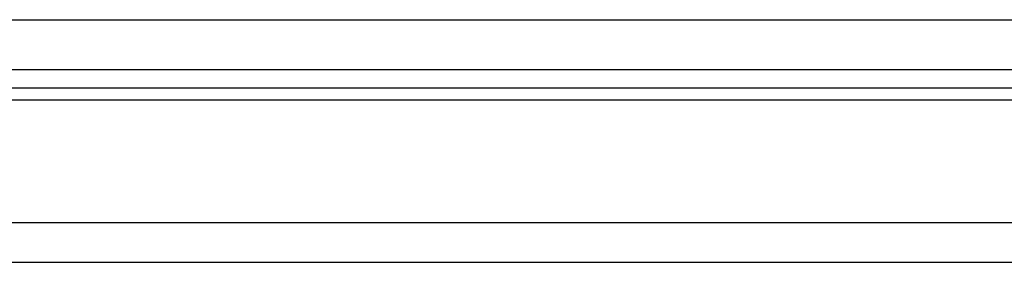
# Model space of a CAD drawing. Header units: millimetres. Extents: x 238 to 550, y 20 to 125.
# Tile 4 of 50: x 443 to 473, y 39 to 46. Entities that reach past the tile are written whole.
import ezdxf

# ---------------------------------------------------------------- set-up
doc = ezdxf.new("R2010")
doc.units = ezdxf.units.MM
doc.header["$LTSCALE"] = 0.1
doc.layers.add('OUT', color=3, linetype='CONTINUOUS')

msp = doc.modelspace()

# ---------------------------------------------------------------- linework, layer by layer
at = {"layer": 'OUT', "color": 0}
for p, q in [((413.406, 45.94), (501.406, 45.94)), ((413.406, 44.44), (501.406, 44.44)), ((384.981, 43.887), (533.406, 43.887)), ((384.926, 43.533), (533.406, 43.533)), ((383.804, 39.84), (533.406, 39.84)), ((347.406, 38.64), (533.406, 38.64))]:
    msp.add_line(p, q, dxfattribs=at)

doc.saveas('drawing.dxf')
